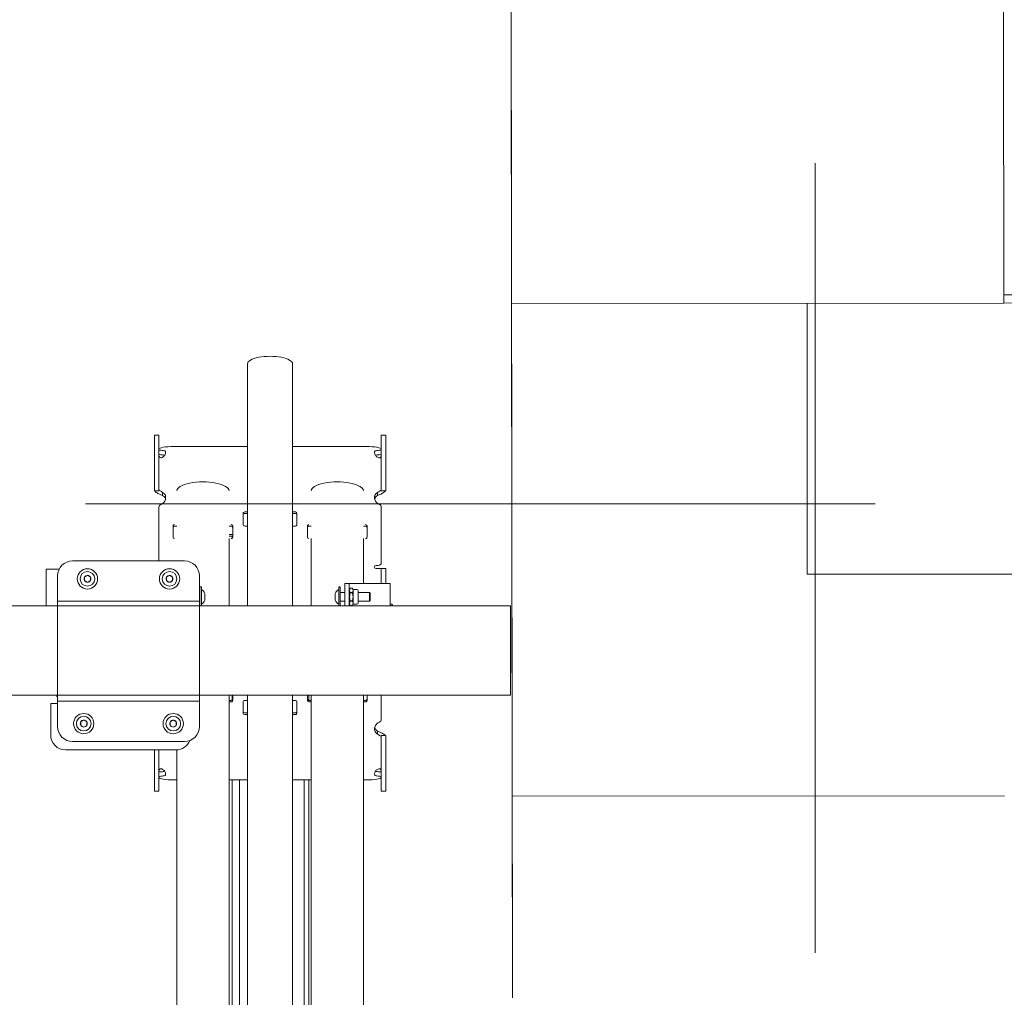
# Model space of a CAD drawing. Header units: millimetres. Extents: x -47038 to 86296, y -75637 to 48966.
# Tile 133 of 174: x -32573 to -31913, y 32450 to 33105. Entities that reach past the tile are written whole.
import ezdxf

# ---------------------------------------------------------------- set-up
doc = ezdxf.new("R2010")
doc.units = ezdxf.units.MM
for name, pattern in [('Przerywana', [564.444447, 282.222223, -282.222223]), ('Przerywana podwójnie', [109.361107, 52.916665, -21.166666, 14.111111, -21.166666]), ('Wipeout_Contour', [1000, 0, -1000])]:
    doc.linetypes.add(name, pattern=pattern)
for name, color, linetype, lineweight, true_color in [('00 - nowa technologia myjni_Nr_pióra__95', 7, 'Continuous', 20, 0x7c7c7c), ('103-Z Zakres opracowania_Nr_pióra__95', 7, 'Continuous', 140, 0x7c7c7c), ('410-K Osie główne_Nr_pióra__95', 7, 'Continuous', 20, 0x7c7c7c), ('420-K Ściany_Nr_pióra__95', 7, 'Continuous', 20, 0x7c7c7c)]:
    doc.layers.add(name, color=color, linetype=linetype, lineweight=lineweight, true_color=true_color)
doc.layers.add('201-A Ppoż_Nr_pióra__31', color=1, linetype='Continuous', lineweight=30)
doc.layers.add('XREF', color=8, linetype='Continuous', lineweight=9)
doc.layers.add('420-K Ściany', color=7, linetype='Continuous')
doc.linetypes.add('PPOZ REI 60', pattern='A,0,[1,A.01 RZUT PARTERU1.Shx,S=1.984127,R=0,X=0,Y=0],-400,0', length=400)

# ---------------------------------------------------------------- blocks, each defined once
blk = doc.blocks.new('parter 2025.10.15')
at = {"layer": '00 - nowa technologia myjni_Nr_pióra__95', "color": 8, "linetype": 'Continuous', "lineweight": 5}
for p, q in [((604.022, 2733.052), (604.022, 2743.171)), ((607.042, 2733.052), (607.042, 2743.171)), ((597.782, 2738.04), (597.782, 2738.397)), ((598.082, 2738.397), (597.782, 2738.397)), ((598.082, 2738.04), (598.082, 2738.397)), ((612.982, 2738.397), (612.982, 2738.04)), ((612.982, 2738.397), (613.282, 2738.397)), ((613.282, 2738.397), (613.282, 2738.04)), ((597.782, 2736.839), (597.782, 2738.04)), ((598.082, 2738.04), (598.082, 2736.839)), ((612.982, 2736.839), (612.982, 2738.04)), ((613.282, 2738.04), (613.282, 2736.839)), ((598.535, 2737.248), (598.535, 2737.249)), ((604.022, 2737.641), (599.082, 2737.641)), ((611.982, 2737.641), (607.042, 2737.641)), ((597.782, 2735.43), (597.782, 2736.839)), ((598.082, 2735.43), (598.082, 2736.839)), ((612.982, 2736.839), (612.982, 2735.43)), ((613.282, 2736.839), (613.282, 2735.43)), ((597.782, 2735.43), (597.782, 2734.71)), ((598.082, 2734.71), (598.082, 2735.43)), ((612.982, 2734.71), (612.982, 2735.43)), ((613.282, 2735.43), (613.282, 2734.71)), ((597.782, 2734.71), (597.782, 2734.663)), ((598.082, 2734.663), (597.782, 2734.663)), ((598.082, 2734.71), (598.082, 2734.663)), ((598.332, 2734.561), (598.332, 2734.368)), ((612.732, 2734.561), (612.732, 2734.368)), ((612.982, 2734.663), (612.982, 2734.71)), ((612.982, 2734.663), (613.282, 2734.663)), ((613.282, 2734.663), (613.282, 2734.71)), ((598.535, 2734.223), (598.535, 2734.224)), ((598.535, 2734.201), (598.535, 2734.223)), ((598.082, 2733.585), (598.082, 2730.603)), ((603.732, 2733.161), (603.732, 2732.409)), ((604.022, 2733.255), (603.832, 2733.255)), ((604.022, 2733.152), (603.832, 2733.152)), ((607.232, 2733.255), (607.042, 2733.255)), ((607.232, 2733.152), (607.042, 2733.152)), ((607.332, 2732.409), (607.332, 2733.161)), ((612.982, 2730.603), (612.982, 2733.585)), ((604.022, 2726.976), (604.022, 2733.052)), ((607.042, 2726.976), (607.042, 2733.052)), ((599.032, 2732.315), (599.032, 2731.563)), ((599.282, 2732.306), (599.132, 2732.306)), ((602.932, 2732.306), (602.782, 2732.306)), ((603.032, 2731.563), (603.032, 2732.315)), ((604.022, 2732.315), (603.832, 2732.315)), ((607.232, 2732.315), (607.042, 2732.315)), ((608.032, 2732.315), (608.032, 2731.563)), ((608.282, 2732.306), (608.132, 2732.306)), ((611.932, 2732.306), (611.782, 2732.306)), ((612.032, 2731.563), (612.032, 2732.315)), ((602.782, 2731.738), (603.032, 2731.738)), ((602.782, 2731.635), (603.032, 2731.635)), ((602.782, 2726.976), (602.782, 2731.469)), ((602.997, 2731.492), (602.997, 2731.635)), ((608.282, 2726.976), (608.282, 2731.469)), ((611.782, 2728.471), (611.782, 2731.469)), ((598.082, 2730.603), (598.082, 2730.33)), ((612.982, 2730.33), (612.982, 2730.603)), ((599.796, 2729.976), (592.296, 2729.976)), ((598.082, 2730.33), (598.082, 2729.976)), ((612.982, 2729.871), (612.982, 2730.33)), ((590.532, 2729.417), (590.532, 2726.976)), ((591.082, 2729.417), (590.532, 2729.417)), ((591.399, 2729.417), (591.082, 2729.417)), ((612.632, 2729.671), (612.782, 2729.671)), ((612.732, 2729.47), (612.632, 2729.47)), ((612.732, 2729.47), (612.982, 2729.47)), ((612.982, 2729.47), (612.982, 2728.471)), ((612.982, 2729.47), (613.282, 2729.47)), ((613.282, 2729.47), (613.282, 2728.471)), ((591.296, 2728.975), (591.296, 2727.526)), ((593.296, 2729.007), (593.096, 2728.891)), ((593.096, 2728.891), (593.096, 2728.66)), ((593.096, 2728.66), (593.296, 2728.545)), ((593.496, 2728.891), (593.296, 2729.007)), ((593.296, 2728.545), (593.496, 2728.66)), ((593.496, 2728.66), (593.496, 2728.891)), ((598.796, 2729.007), (598.596, 2728.891)), ((598.596, 2728.891), (598.596, 2728.66)), ((598.596, 2728.66), (598.796, 2728.545)), ((598.996, 2728.891), (598.796, 2729.007)), ((598.796, 2728.545), (598.996, 2728.66)), ((598.996, 2728.66), (598.996, 2728.891)), ((600.796, 2727.526), (600.796, 2728.975)), ((600.832, 2727.871), (600.796, 2727.871)), ((600.832, 2728.251), (600.832, 2727.574)), ((600.932, 2728.251), (600.832, 2728.251)), ((600.932, 2727.574), (600.932, 2728.251)), ((610.132, 2728.251), (610.132, 2727.567)), ((610.132, 2728.251), (610.232, 2728.251)), ((610.232, 2727.567), (610.232, 2728.251)), ((610.232, 2727.871), (610.232, 2727.569)), ((610.232, 2727.871), (610.532, 2727.871)), ((610.832, 2728.471), (610.532, 2728.471)), ((610.532, 2728.471), (610.532, 2728.17)), ((610.532, 2728.17), (610.532, 2726.976)), ((611.082, 2728.471), (610.832, 2728.471)), ((610.832, 2728.471), (610.832, 2728.17)), ((610.832, 2728.17), (610.832, 2726.976)), ((610.832, 2728.016), (610.904, 2728.141)), ((610.832, 2727.355), (610.832, 2728.016)), ((610.904, 2728.14), (610.904, 2728.141)), ((611.064, 2728.141), (610.904, 2728.14)), ((611.064, 2728.141), (610.904, 2728.141)), ((610.904, 2727.841), (610.904, 2727.864)), ((611.064, 2727.864), (610.904, 2727.864)), ((611.064, 2727.841), (610.904, 2727.841)), ((611.064, 2728.14), (611.064, 2728.141)), ((611.09, 2728.07), (611.064, 2728.141)), ((611.064, 2727.841), (611.064, 2727.864)), ((613.032, 2728.471), (611.082, 2728.471)), ((611.09, 2728.002), (611.09, 2728.07)), ((611.351, 2728.07), (611.09, 2728.07)), ((611.09, 2727.568), (611.09, 2728.002)), ((611.432, 2727.368), (611.432, 2727.989)), ((611.432, 2727.871), (612.182, 2727.871)), ((612.182, 2727.871), (612.182, 2727.569)), ((612.232, 2727.821), (612.182, 2727.871)), ((612.232, 2727.821), (612.232, 2727.569)), ((613.582, 2728.471), (613.032, 2728.471)), ((613.582, 2726.976), (613.582, 2728.471)), ((591.296, 2727.526), (591.296, 2727.276)), ((591.296, 2727.276), (600.796, 2727.276)), ((591.296, 2727.276), (591.296, 2726.726)), ((600.796, 2727.276), (600.796, 2727.526)), ((600.796, 2726.726), (600.796, 2727.276)), ((600.832, 2727.27), (600.796, 2727.27)), ((600.832, 2727.574), (600.832, 2726.976)), ((600.932, 2726.976), (600.932, 2727.574)), ((601.162, 2727.802), (601.162, 2727.687)), ((601.162, 2727.687), (601.162, 2727.456)), ((601.162, 2727.456), (601.162, 2727.368)), ((601.162, 2727.368), (601.162, 2727.34)), ((609.902, 2727.772), (609.902, 2727.802)), ((609.902, 2727.685), (609.902, 2727.772)), ((609.902, 2727.454), (609.902, 2727.685)), ((609.902, 2727.34), (609.902, 2727.454)), ((610.132, 2727.567), (610.132, 2726.976)), ((610.232, 2727.569), (610.232, 2727.27)), ((610.232, 2726.976), (610.232, 2727.567)), ((610.232, 2727.27), (610.532, 2727.27)), ((610.832, 2727.126), (610.832, 2727.355)), ((610.904, 2727.272), (610.904, 2727.295)), ((611.064, 2727.295), (610.904, 2727.295)), ((611.064, 2727.272), (610.904, 2727.272)), ((611.064, 2727.272), (611.064, 2727.295)), ((611.064, 2727.295), (611.064, 2727.295)), ((611.09, 2727.329), (611.09, 2727.568)), ((611.09, 2727.136), (611.09, 2727.329)), ((611.432, 2727.152), (611.432, 2727.368)), ((611.432, 2727.27), (612.182, 2727.27)), ((612.182, 2727.569), (612.182, 2727.27)), ((612.232, 2727.321), (612.182, 2727.27)), ((612.232, 2727.809), (612.232, 2727.569)), ((612.232, 2727.569), (612.232, 2727.332)), ((612.232, 2727.569), (612.232, 2727.321)), ((522.269, 2726.976), (590.532, 2726.976)), ((604.832, 2726.976), (590.532, 2726.976)), ((590.532, 2726.976), (621.632, 2726.976)), ((591.296, 2726.726), (591.296, 2721.126)), ((600.796, 2726.976), (621.632, 2726.976)), ((600.796, 2721.126), (600.796, 2726.726)), ((610.832, 2727.126), (610.904, 2727.001)), ((611.064, 2727.001), (610.904, 2727.001)), ((611.064, 2727.001), (610.904, 2727.001)), ((611.09, 2727.071), (611.064, 2727.001)), ((611.09, 2727.071), (611.09, 2727.136)), ((611.351, 2727.071), (611.09, 2727.071)), ((613.582, 2726.997), (613.582, 2727.071)), ((613.702, 2727.071), (613.582, 2727.071)), ((613.582, 2726.976), (613.582, 2726.997)), ((613.702, 2726.997), (613.702, 2727.071)), ((613.742, 2727.03), (613.702, 2727.071)), ((613.742, 2727.03), (613.702, 2727.071)), ((613.702, 2726.976), (613.702, 2726.997)), ((613.742, 2726.976), (613.742, 2727.03)), ((621.632, 2726.976), (621.632, 2725.976)), ((621.632, 2725.976), (621.632, 2721.976)), ((621.632, 2721.976), (621.632, 2720.976)), ((533.471, 2720.976), (590.532, 2720.976)), ((589.769, 2720.967), (589.769, 2720.976)), ((590.069, 2720.967), (590.069, 2720.976)), ((590.532, 2720.976), (604.832, 2720.976)), ((621.632, 2720.976), (590.532, 2720.973)), ((591.296, 2721.126), (591.296, 2720.576)), ((591.296, 2720.576), (600.796, 2720.576)), ((591.296, 2720.576), (591.296, 2720.326)), ((600.796, 2720.576), (600.796, 2721.126)), ((600.796, 2720.976), (621.632, 2720.976)), ((600.796, 2720.326), (600.796, 2720.576)), ((602.782, 2719.339), (602.782, 2720.976)), ((602.782, 2720.635), (602.932, 2720.635)), ((602.997, 2720.658), (602.997, 2720.976)), ((603.032, 2720.626), (603.032, 2720.976)), ((603.832, 2720.626), (604.022, 2720.626)), ((604.022, 2720.976), (604.022, 2718.571)), ((607.042, 2720.976), (607.042, 2718.571)), ((607.042, 2720.626), (607.232, 2720.626)), ((608.032, 2720.976), (608.032, 2720.626)), ((608.132, 2720.635), (608.132, 2720.976)), ((608.132, 2720.635), (608.282, 2720.635)), ((608.282, 2719.339), (608.282, 2720.976)), ((611.782, 2719.339), (611.782, 2720.976)), ((611.782, 2720.635), (611.932, 2720.635)), ((612.032, 2720.626), (612.032, 2720.976)), ((612.982, 2720.976), (612.982, 2719.356)), ((590.832, 2720.417), (590.832, 2719.867)), ((590.832, 2720.417), (591.296, 2720.417)), ((591.296, 2720.326), (591.296, 2718.876)), ((600.796, 2718.876), (600.796, 2720.326)), ((602.782, 2720.532), (602.932, 2720.532)), ((603.732, 2720.532), (603.732, 2719.781)), ((607.332, 2719.781), (607.332, 2720.532)), ((608.132, 2720.532), (608.282, 2720.532)), ((611.782, 2720.532), (611.932, 2720.532)), ((590.832, 2719.867), (590.832, 2718.317)), ((593.046, 2719.306), (592.846, 2719.191)), ((593.246, 2719.191), (593.046, 2719.306)), ((599.046, 2719.306), (598.846, 2719.191)), ((599.246, 2719.191), (599.046, 2719.306)), ((602.782, 2715.919), (602.782, 2719.339)), ((603.832, 2719.789), (604.022, 2719.789)), ((603.832, 2719.687), (604.022, 2719.687)), ((607.042, 2719.789), (607.232, 2719.789)), ((607.042, 2719.687), (607.232, 2719.687)), ((608.282, 2715.919), (608.282, 2719.339)), ((611.782, 2715.919), (611.782, 2719.339)), ((592.846, 2719.191), (592.846, 2718.96)), ((592.846, 2718.96), (593.046, 2718.845)), ((593.046, 2718.845), (593.246, 2718.96)), ((593.246, 2718.96), (593.246, 2719.191)), ((598.846, 2719.191), (598.846, 2718.96)), ((598.846, 2718.96), (599.046, 2718.845)), ((599.046, 2718.845), (599.246, 2718.96)), ((599.246, 2718.96), (599.246, 2719.191)), ((612.53, 2718.741), (612.53, 2718.719)), ((612.53, 2718.718), (612.53, 2718.717)), ((604.022, 2709.652), (604.022, 2718.571)), ((607.042, 2709.652), (607.042, 2718.571)), ((612.732, 2718.38), (612.732, 2718.573)), ((612.982, 2718.231), (612.982, 2718.278)), ((612.982, 2718.278), (613.282, 2718.278)), ((612.982, 2718.231), (612.982, 2717.511)), ((613.282, 2718.231), (613.282, 2718.278)), ((613.282, 2717.511), (613.282, 2718.231)), ((591.832, 2717.317), (599.232, 2717.317)), ((592.296, 2717.876), (599.796, 2717.876)), ((597.782, 2716.102), (597.782, 2717.317)), ((598.082, 2716.102), (598.082, 2717.317)), ((599.282, 2715.919), (599.282, 2717.318)), ((612.982, 2717.511), (612.982, 2716.102)), ((613.282, 2717.511), (613.282, 2716.102)), ((597.782, 2714.901), (597.782, 2716.102)), ((598.082, 2716.102), (598.082, 2714.901)), ((612.982, 2714.901), (612.982, 2716.102)), ((613.282, 2716.102), (613.282, 2714.901)), ((599.282, 2715.301), (599.082, 2715.301)), ((599.282, 2715.919), (599.282, 2704.262)), ((602.782, 2715.919), (602.782, 2704.262)), ((604.022, 2715.301), (602.782, 2715.301)), ((602.997, 2715.301), (602.997, 2704.262)), ((603.482, 2715.301), (603.482, 2704.262)), ((608.282, 2715.301), (607.042, 2715.301)), ((607.807, 2715.301), (607.807, 2704.262)), ((608.132, 2715.301), (608.132, 2704.262)), ((608.282, 2715.919), (608.282, 2704.262)), ((611.782, 2715.919), (611.782, 2704.262)), ((611.982, 2715.301), (611.782, 2715.301)), ((612.53, 2715.693), (612.53, 2715.692)), ((597.782, 2714.544), (597.782, 2714.901)), ((598.082, 2714.544), (598.082, 2714.901)), ((612.982, 2714.901), (612.982, 2714.544)), ((613.282, 2714.901), (613.282, 2714.544)), ((598.082, 2714.544), (597.782, 2714.544)), ((612.982, 2714.544), (613.282, 2714.544)), ((604.022, 2636.076), (604.022, 2709.652)), ((607.042, 2636.076), (607.042, 2709.652)), ((599.282, 2692.989), (599.282, 2704.262)), ((602.782, 2692.989), (602.782, 2704.262)), ((602.997, 2692.989), (602.997, 2704.262)), ((603.482, 2692.989), (603.482, 2704.262)), ((607.807, 2692.989), (607.807, 2704.262)), ((608.132, 2692.989), (608.132, 2704.262)), ((608.282, 2692.989), (608.282, 2704.262)), ((611.782, 2692.989), (611.782, 2704.262))]:
    blk.add_line(p, q, dxfattribs=at)
for points in [[(598.082, 2737.092), (598.087, 2737.025), (598.103, 2736.969), (598.115, 2736.945), (598.13, 2736.925), (598.164, 2736.898), (598.205, 2736.885), (598.25, 2736.887), (598.297, 2736.906), (598.332, 2736.931)], [(598.535, 2737.249), (598.533, 2737.281), (598.523, 2737.313), (598.512, 2737.328), (598.484, 2737.344)], [(612.581, 2737.344), (612.558, 2737.332), (612.543, 2737.316), (612.536, 2737.3), (612.53, 2737.263), (612.53, 2737.249)], [(612.732, 2736.931), (612.778, 2736.9), (612.825, 2736.886), (612.848, 2736.884), (612.87, 2736.887), (612.89, 2736.893), (612.91, 2736.903), (612.927, 2736.917), (612.942, 2736.934), (612.956, 2736.957), (612.967, 2736.983), (612.98, 2737.041), (612.982, 2737.092)], [(598.332, 2734.368), (598.16, 2734.437), (598.075, 2734.475), (598.014, 2734.505), (597.958, 2734.538), (597.908, 2734.571), (597.864, 2734.605), (597.833, 2734.635), (597.808, 2734.663)], [(598.332, 2734.561), (598.307, 2734.582), (598.255, 2734.619), (598.204, 2734.652), (598.121, 2734.705), (598.092, 2734.723), (598.087, 2734.726), (598.085, 2734.726)], [(612.98, 2734.726), (612.977, 2734.725), (612.967, 2734.721), (612.91, 2734.684), (612.835, 2734.636), (612.794, 2734.608), (612.732, 2734.561)], [(613.256, 2734.663), (613.208, 2734.612), (613.138, 2734.558), (613.053, 2734.507), (612.95, 2734.456), (612.877, 2734.425), (612.732, 2734.368)], [(598.535, 2734.224), (598.533, 2734.276), (598.53, 2734.301), (598.522, 2734.337)], [(598.522, 2734.097), (598.533, 2734.168), (598.535, 2734.223)], [(612.542, 2734.337), (612.535, 2734.305), (612.53, 2734.235), (612.53, 2734.223)], [(612.53, 2734.223), (612.533, 2734.157), (612.542, 2734.097)], [(610.904, 2727.864), (610.884, 2727.906), (610.871, 2727.944), (610.864, 2728.002), (610.871, 2728.06), (610.884, 2728.098), (610.904, 2728.14)], [(610.904, 2727.295), (610.884, 2727.378), (610.871, 2727.454), (610.864, 2727.569), (610.871, 2727.683), (610.884, 2727.758), (610.904, 2727.841)], [(611.09, 2728.002), (611.085, 2728.061), (611.064, 2728.14)], [(611.064, 2727.864), (611.085, 2727.943), (611.09, 2728.002)], [(611.09, 2727.568), (611.085, 2727.685), (611.064, 2727.841)], [(610.904, 2727.001), (610.884, 2727.042), (610.871, 2727.079), (610.864, 2727.136), (610.871, 2727.193), (610.884, 2727.23), (610.904, 2727.272)], [(611.064, 2727.295), (611.085, 2727.451), (611.09, 2727.568)], [(611.09, 2727.136), (611.085, 2727.194), (611.064, 2727.272)], [(611.064, 2727.001), (611.085, 2727.079), (611.09, 2727.136)], [(612.542, 2718.844), (612.532, 2718.773), (612.53, 2718.718)], [(612.53, 2718.717), (612.532, 2718.665), (612.534, 2718.64), (612.542, 2718.604)], [(612.732, 2718.573), (612.904, 2718.505), (612.99, 2718.466), (613.05, 2718.436), (613.106, 2718.403), (613.157, 2718.37), (613.2, 2718.336), (613.232, 2718.306), (613.256, 2718.278)], [(612.732, 2718.38), (612.757, 2718.36), (612.81, 2718.322), (612.861, 2718.289), (612.943, 2718.236), (612.972, 2718.218), (612.978, 2718.216), (612.98, 2718.216)], [(598.332, 2716.01), (598.287, 2716.041), (598.24, 2716.056), (598.217, 2716.057), (598.195, 2716.054), (598.174, 2716.048), (598.155, 2716.038), (598.138, 2716.024), (598.122, 2716.007), (598.108, 2715.985), (598.097, 2715.958), (598.085, 2715.9), (598.082, 2715.85)], [(612.982, 2715.85), (612.977, 2715.916), (612.962, 2715.972), (612.95, 2715.996), (612.935, 2716.016), (612.901, 2716.043), (612.86, 2716.056), (612.814, 2716.054), (612.768, 2716.035), (612.732, 2716.01)], [(598.484, 2715.597), (598.506, 2715.609), (598.521, 2715.625), (598.528, 2715.641), (598.534, 2715.678), (598.535, 2715.692)], [(612.53, 2715.692), (612.532, 2715.661), (612.542, 2715.628), (612.553, 2715.613), (612.581, 2715.597)]]:
    blk.add_lwpolyline(points, dxfattribs=at)
for centre, radius in [((593.296, 2728.776), 0.68), ((593.296, 2728.776), 0.493), ((598.796, 2728.776), 0.68), ((598.796, 2728.776), 0.493), ((593.046, 2719.076), 0.68), ((593.046, 2719.076), 0.493), ((599.046, 2719.076), 0.68), ((599.046, 2719.076), 0.493)]:
    blk.add_circle(centre, radius, dxfattribs=at)
for centre, radius, start, end in [((598.203, 2737.246), 0.331, 327.89242, 0.47401), ((612.861, 2737.246), 0.331, 179.52604, 212.10754), ((598.085, 2734.723), 0.00314, 101.0441, 195.6522), ((612.979, 2734.723), 0.00313, 344.36083, 78.88177), ((598.118, 2734.025), 0.422, 13.66477, 16.52256), ((612.949, 2734.024), 0.424, 163.48539, 166.31146), ((592.296, 2728.975), 1, 90, 180), ((599.796, 2728.975), 1, 0, 90), ((612.782, 2729.871), 0.2, 270, 0), ((612.632, 2729.571), 0.1, 90, 270), ((593.296, 2728.776), 0.231, 30, 210), ((593.296, 2728.776), 0.231, 210, 270), ((593.296, 2728.776), 0.231, 270, 30), ((598.796, 2728.776), 0.231, 30, 210), ((598.796, 2728.776), 0.231, 210, 270), ((598.796, 2728.776), 0.231, 270, 30), ((600.655, 2727.589), 0.55, 22.73108, 59.72527), ((610.409, 2727.589), 0.55, 120.27473, 157.26892), ((611.351, 2727.989), 0.0812, 0, 90), ((600.655, 2727.552), 0.55, 300.27473, 337.26892), ((610.409, 2727.552), 0.55, 202.73108, 239.72527), ((611.351, 2727.152), 0.0812, 270, 0), ((590.792, 2720.377), 0.7, 43.90592, 58.82734), ((593.046, 2719.076), 0.231, 30, 210), ((599.046, 2719.076), 0.231, 30, 210), ((592.296, 2718.876), 1, 180, 270), ((593.046, 2719.076), 0.231, 210, 270), ((593.046, 2719.076), 0.231, 270, 30), ((599.046, 2719.076), 0.231, 210, 270), ((599.046, 2719.076), 0.231, 270, 30), ((599.796, 2718.876), 1, 270, 0), ((612.948, 2718.917), 0.423, 193.67987, 196.53927), ((591.832, 2718.317), 1, 180, 270), ((599.232, 2718.317), 1, 270, 338.09656), ((612.979, 2718.219), 0.00314, 281.0441, 15.6522), ((598.203, 2715.695), 0.331, 359.52604, 32.10754), ((612.861, 2715.695), 0.331, 147.89242, 180.474)]:
    blk.add_arc(centre, radius, start, end, dxfattribs=at)
for centre, major_axis, ratio, start_param, end_param in [((605.532, 2743.171), (1.51, 0), 0.34202, 0, 3.141593), ((599.082, 2737.467), (-1, 0), 0.173648, 4.712389, 6.283185), ((598.282, 2737.42), (-0.2, 0), 0.173648, 0, 1.209157), ((598.282, 2737.124), (-0.2, 0), 0.173648, 0, 1.209157), ((598.035, 2737.306), (0.5, 0), 0.173648, 0.454624, 1.209157), ((598.035, 2737.011), (0.5, 0), 0.173648, 0.506996, 1.209157), ((598.035, 2737.239), (0.5, 0), 0.766044, 5.350068, 5.828561), ((611.982, 2737.467), (-1, 0), 0.173648, 3.141593, 4.712389), ((613.03, 2737.306), (0.5, 0), 0.173648, 1.932436, 2.686968), ((613.03, 2737.239), (0.5, 0), 0.766044, 3.596217, 4.07471), ((613.03, 2737.011), (0.5, 0), 0.173648, 1.932436, 2.634596), ((612.782, 2737.42), (-0.2, 0), 0.173648, 1.932436, 3.141593), ((612.782, 2737.124), (-0.2, 0), 0.173648, 1.932436, 3.141593), ((601.032, 2734.672), (1.75, 0), 0.34202, 0, 3.141593), ((610.032, 2734.672), (1.75, 0), 0.34202, 0, 3.141593), ((598.035, 2734.253), (0.5, 0), 0.766044, 0.221366, 0.933118), ((613.03, 2734.253), (0.5, 0), 0.766044, 2.208475, 2.920227), ((598.282, 2733.585), (-0.2, 0), 0.939693, 5.074029, 6.283185), ((598.035, 2734.2), (0.5, 0), 0.939693, 5.074029, 6.061819), ((598.035, 2734.061), (0.5, 0), 0.766044, 0.221366, 0.933118), ((613.03, 2734.061), (0.5, 0), 0.766044, 2.208475, 2.920227), ((613.03, 2734.2), (0.5, 0), 0.939693, 3.362959, 4.350749), ((612.782, 2733.585), (-0.2, 0), 0.939693, 3.141593, 4.350749), ((603.832, 2733.161), (0.0999, 0), 0.939693, 1.570796, 3.141593), ((603.832, 2733.058), (0.0999, 0), 0.939693, 1.570796, 3.141593), ((607.232, 2733.161), (0.0999, 0), 0.939693, 0, 1.570796), ((607.232, 2733.058), (0.0999, 0), 0.939693, 0, 1.570796), ((599.132, 2732.315), (0.0999, 0), 0.939693, 1.570796, 3.141593), ((599.132, 2732.212), (0.0999, 0), 0.939693, 1.570796, 3.141593), ((602.932, 2732.315), (0.0999, 0), 0.939693, 0, 1.570796), ((602.932, 2732.212), (0.0999, 0), 0.939693, 0, 1.570796), ((603.832, 2732.409), (-0.0999, 0), 0.939693, 0, 1.570796), ((607.232, 2732.409), (-0.0999, 0), 0.939693, 1.570796, 3.141593), ((608.132, 2732.315), (0.0999, 0), 0.939693, 1.570796, 3.141593), ((608.132, 2732.212), (0.0999, 0), 0.939693, 1.570796, 3.141593), ((611.932, 2732.315), (0.0999, 0), 0.939693, 0, 1.570796), ((611.932, 2732.212), (0.0999, 0), 0.939693, 0, 1.570796), ((599.132, 2731.563), (-0.0999, 0), 0.939693, 0, 1.570796), ((602.932, 2731.563), (-0.0999, 0), 0.939693, 1.570796, 3.141593), ((608.132, 2731.563), (-0.0999, 0), 0.939693, 0, 1.570796), ((611.932, 2731.563), (-0.0999, 0), 0.939693, 1.570796, 3.141593), ((602.932, 2720.729), (-0.0999, 0), 0.939693, 1.570796, 3.141593), ((602.932, 2720.626), (-0.0999, 0), 0.939693, 1.570796, 3.141593), ((603.832, 2720.532), (0.0999, 0), 0.939693, 1.570796, 3.141593), ((607.232, 2720.532), (-0.0999, 0), 0.939693, 3.141593, 4.712389), ((608.132, 2720.729), (-0.0999, 0), 0.939693, 0, 1.570796), ((608.132, 2720.626), (-0.0999, 0), 0.939693, 0, 1.570796), ((611.932, 2720.729), (-0.0999, 0), 0.939693, 1.570796, 3.141593), ((611.932, 2720.626), (-0.0999, 0), 0.939693, 1.570796, 3.141593), ((603.832, 2719.883), (-0.0999, 0), 0.939693, 0, 1.570796), ((603.832, 2719.781), (-0.0999, 0), 0.939693, 0, 1.570796), ((607.232, 2719.883), (-0.0999, 0), 0.939693, 1.570796, 3.141593), ((607.232, 2719.781), (-0.0999, 0), 0.939693, 1.570796, 3.141593), ((612.782, 2719.356), (-0.2, 0), 0.939693, 1.932436, 3.141593), ((613.03, 2718.741), (0.5, 0), 0.939693, 1.932436, 2.920227), ((613.03, 2718.881), (-0.5, 0), 0.766044, 0.221366, 0.933118), ((613.03, 2718.688), (-0.5, 0), 0.766044, 0.221366, 0.933118), ((598.035, 2715.703), (0.5, 0), 0.766044, 0.454624, 0.933118), ((613.03, 2715.703), (-0.5, 0), 0.766044, 5.350068, 5.828561), ((598.282, 2715.817), (-0.2, 0), 0.173648, 5.074029, 6.283185), ((598.282, 2715.521), (-0.2, 0), 0.173648, 5.074029, 6.283185), ((599.082, 2715.474), (-1, 0), 0.173648, 0, 1.570796), ((598.035, 2715.931), (0.5, 0), 0.173648, 5.074029, 5.776189), ((598.035, 2715.635), (0.5, 0), 0.173648, 5.074029, 5.828561), ((611.982, 2715.474), (-1, 0), 0.173648, 1.570796, 3.141593), ((613.03, 2715.635), (0.5, 0), 0.173648, 3.596217, 4.350749), ((613.03, 2715.931), (0.5, 0), 0.173648, 3.648589, 4.350749), ((612.782, 2715.817), (-0.2, 0), 0.173648, 3.141593, 4.350749), ((612.782, 2715.521), (-0.2, 0), 0.173648, 3.141593, 4.350749)]:
    blk.add_ellipse(centre, major_axis=major_axis, ratio=ratio, start_param=start_param, end_param=end_param, dxfattribs=at)
blk.add_point((610.904, 2727.295), dxfattribs=at)
at = {"layer": '103-Z Zakres opracowania_Nr_pióra__95', "color": 8, "linetype": 'Przerywana', "lineweight": 5}
blk.add_lwpolyline([(-45.532, 3079.651), (654.372, 3079.651), (654.372, 2747.807), (1099.745, 2747.807), (1099.745, 2276.766), (655.294, 2276.766), (655.294, -103.948), (-45.532, -103.948)], close=True, dxfattribs=at)
at = {"layer": '201-A Ppoż_Nr_pióra__31', "color": 8, "linetype": 'PPOZ REI 60', "lineweight": 5}
for p, q in [((641.512, 3068.971), (641.512, 2729.084)), ((641.512, 2729.084), (1082.626, 2729.084))]:
    blk.add_line(p, q, dxfattribs=at)
at = {"layer": '410-K Osie główne_Nr_pióra__95', "color": 8, "linetype": 'Przerywana podwójnie', "lineweight": 5}
blk.add_line((-63.001, 2733.809), (1039.917, 2733.809), dxfattribs=at)
at = {"color": 8, "linetype": 'Wipeout_Contour', "lineweight": 5, "ltscale": 11788.066653}
blk.add_wipeout([(621.379, 3006.651), (621.704, 2747.208), (654.704, 2747.249), (654.379, 3006.651)], dxfattribs=at).dxf.layer = '420-K Ściany'
at = {"color": 8, "linetype": 'Wipeout_Contour', "lineweight": 5, "ltscale": 11126.932924}
blk.add_wipeout([(654.746, 2714.249), (621.746, 2714.208), (621.763, 2700.699), (654.763, 2700.741)], dxfattribs=at).dxf.layer = '420-K Ściany'
at = {"layer": '410-K Osie główne_Nr_pióra__95', "color": 8, "linetype": 'Przerywana podwójnie', "lineweight": 5}
blk.add_line((642.057, 3303.44), (642.057, -164.955), dxfattribs=at)
at = {"layer": '420-K Ściany_Nr_pióra__95', "color": 8, "linetype": 'Continuous', "lineweight": 5}
blk.add_line((654.704, 2747.249), (621.704, 2747.208), dxfattribs=at)
blk.add_line((654.704, 2747.249), (621.704, 2747.208), dxfattribs=at)
at = {"layer": '420-K Ściany_Nr_pióra__95', "color": 8, "linetype": 'Continuous', "lineweight": 5, "flags": 128}
for points in [[(621.379, 3006.651), (621.704, 2747.208)], [(621.379, 3006.651), (621.763, 2700.699)], [(654.704, 2747.249), (654.379, 3006.651)], [(654.704, 2747.249), (654.379, 3006.651)], [(1099.745, 2747.807), (654.704, 2747.249)], [(621.746, 2714.208), (621.704, 2747.208)], [(654.746, 2714.249), (621.746, 2714.208)], [(621.746, 2714.208), (621.763, 2700.699)]]:
    blk.add_lwpolyline(points, dxfattribs=at)

msp = doc.modelspace()

# ---------------------------------------------------------------- block references
at = {"layer": 'XREF', "xscale": 10, "yscale": 10, "zscale": 10}
msp.add_blockref('parter 2025.10.15', (-38460.61, 5442.28), dxfattribs=at)

doc.saveas('drawing.dxf')
